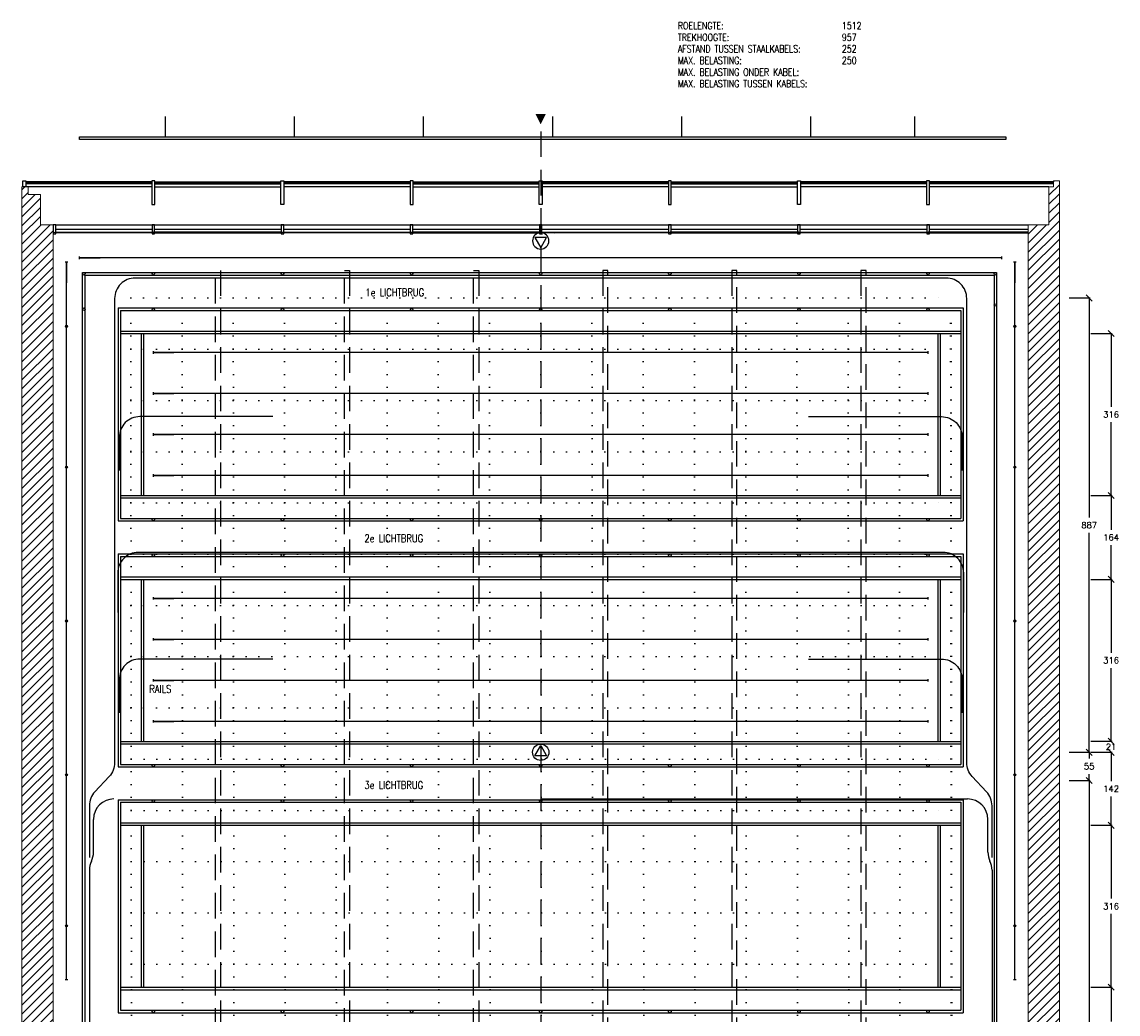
# Model space of a CAD drawing. Extents: x -70378 to 23841, y -23766 to 14658.
# Tile 6 of 12: x -45125 to -23732, y -5108 to 14252. Entities that reach past the tile are written whole.
import ezdxf

# ---------------------------------------------------------------- set-up
doc = ezdxf.new("R2010")
doc.units = 0
doc.header["$LTSCALE"] = 1000
doc.header["$MEASUREMENT"] = 0
doc.header["$PDMODE"] = 3
doc.linetypes.add('DASHED', pattern=[0.75, 0.5, -0.25])
doc.linetypes.add('DOT', pattern=[0.25, 0, -0.25])
doc.layers.get('0').update_dxf_attribs({"linetype": 'CONTINUOUS'})
doc.layers.get('DEFPOINTS').update_dxf_attribs({"linetype": 'CONTINUOUS'})
for name, color, linetype in [('1_ARCERING', 144, 'CONTINUOUS'), ('1_CONSTRUCTIE', 252, 'CONTINUOUS'), ('1_GLAS', 165, 'CONTINUOUS'), ('1_HARTLIJN', 1, 'DASHED'), ('1_RASTER', 7, 'DOT'), ('1_REFERENTIEPUNT', 7, 'CONTINUOUS'), ('1_TEKST', 7, 'CONTINUOUS'), ('4_KRAANBANEN', 4, 'CONTINUOUS'), ('4_LICHTBRUGGEN_PL', 5, 'CONTINUOUS'), ('4_PIJPEINDE', 252, 'CONTINUOUS'), ('4_RAILS', 7, 'CONTINUOUS'), ('4_TREKKEN', 251, 'CONTINUOUS'), ('9_KADER', 7, 'CONTINUOUS'), ('TREKINFO', 7, 'CONTINUOUS')]:
    doc.layers.add(name, color=color, linetype=linetype)
for name, color, linetype, lineweight in [('1_MUREN', 2, 'CONTINUOUS', 18), ('4_KABELS', 7, 'CONTINUOUS', 25), ('4_ZIJTREKKEN', 7, 'CONTINUOUS', 25)]:
    doc.layers.add(name, color=color, linetype=linetype, lineweight=lineweight)
doc.styles.add('ROMANS', font='romans')
doc.dimstyles.new('ROMANS', dxfattribs={"dimtxt": 120, "dimasz": 120, "dimexe": 18, "dimexo": 6, "dimgap": 90, "dimtad": 0, "dimtih": 1, "dimtoh": 1, "dimdec": 0, "dimlfac": 0.1, "dimzin": 0, "dimdsep": 46, "dimtxsty": 'ROMANS', "dimblk1": 'OBLIQUE', "dimblk2": 'OBLIQUE', "dimsah": 1, "dimcen": 90, "dimdle": 10, "dimadec": 0, "dimazin": 0, "dimtfac": 1, "dimtdec": 4, "dimtix": 1, "dimtofl": 0, "dimtmove": 0, "dimatfit": 3, "dimldrblk": 'OBLIQUE', "dimfxl": 1, "dimtolj": 1, "dimtzin": 0, "dimarcsym": 0})

# ---------------------------------------------------------------- blocks, each defined once
blk = doc.blocks.new('brugdeel')
at = {"layer": '4_LICHTBRUGGEN_PL'}
for p, q in [((-8248, 4157), (8248, 4157)), ((-8248, 4157), (-8248, 0)), ((-8200, 4108), (8200, 4108)), ((-8200, 4108), (-8200, 48)), ((8200, 4108), (8200, 48)), ((8248, 4157), (8248, 0)), ((-8200, 3707), (8200, 3707)), ((-8200, 3658), (8200, 3658)), ((-7798, 3658), (-7798, 498)), ((-7750, 3658), (-7750, 498)), ((7750, 3658), (7750, 498)), ((7798, 3658), (7798, 498)), ((-8200, 498), (8200, 498)), ((-8200, 450), (8200, 450)), ((-8248, 0), (8248, 0)), ((-8200, 48), (8200, 48))]:
    blk.add_line(p, q, dxfattribs=at)
for centre in [(-7560, 4132), (-5040, 4132), (-2520, 4132), (0, 4132), (2520, 4132), (5040, 4132), (7560, 4132), (-7560, 24), (-5040, 24), (-2520, 24), (0, 24), (2520, 24), (5040, 24), (7560, 24)]:
    blk.add_circle(centre, 24.1, dxfattribs=at)
blk = doc.blocks.new('PIJPEINDE')
at = {"layer": '4_PIJPEINDE'}
for p, q in [((0, 0), (-400, 0)), ((0, -25), (0, 25))]:
    blk.add_line(p, q, dxfattribs=at)
blk = doc.blocks.new('trekinfo')
at = {"style": 'ROMANS', "width": 0.8}
for tag, p in [('ROELENGTE', (3359, 1313)), ('TREKHOOGTE', (3359, 1086)), ('AFSTAND', (3359, 860)), ('BELMAX', (3359, 633)), ('BELMAX-ONDER', (3359, 406)), ('BELMAX-TUS', (3359, 180))]:
    blk.add_attdef(tag, p, '', height=140, dxfattribs=at)
at = {"layer": 'TREKINFO', "style": 'ROMANS', "width": 0.8}
for s, p in [('ROELENGTE:', (158, 1313)), ('TREKHOOGTE:', (158, 1086)), ('AFSTAND TUSSEN STAALKABELS:', (158, 860)), ('MAX. BELASTING:', (158, 633)), ('MAX. BELASTING ONDER KABEL:', (158, 406)), ('MAX. BELASTING TUSSEN KABELS:', (158, 180))]:
    blk.add_text(s, height=140, dxfattribs=at).set_placement(p)
blk = doc.blocks.new('_OBLIQUE')
at = {"color": 0, "linetype": 'ByBlock'}
blk.add_line((-0.5, -0.5), (0.5, 0.5), dxfattribs=at)
blk = doc.blocks.new('*D49')
at = {"color": 0, "lineweight": -2}
for p, q in [((-24689, 8866), (-24277, 8866)), ((-24295, 8876), (-24295, 4583)), ((-24295, -10), (-24295, 4283)), ((-24689, 0), (-24277, 0))]:
    blk.add_line(p, q, dxfattribs=at)
at = {"layer": 'DEFPOINTS', "color": 0}
for p in [(-24695, 8866), (-24695, 0), (-24295, 0)]:
    blk.add_point(p, dxfattribs=at)
at = {"color": 0, "lineweight": -2, "xscale": 120, "yscale": 120, "zscale": 120}
for p, rotation in [((-24295, 8866), 90), ((-24295, 0), 270)]:
    blk.add_blockref('_OBLIQUE', p, dxfattribs=dict(at, rotation=rotation))
at = {"color": 0, "insert": (-24295, 4433), "char_height": 120, "attachment_point": 5, "style": 'ROMANS'}
blk.add_mtext('\\A1;887', dxfattribs=at)
blk = doc.blocks.new('*D50')
at = {"color": 0, "lineweight": -2}
for p, q in [((-24295, 10), (-24295, -124)), ((-24689, 0), (-24277, 0)), ((-24295, -559), (-24295, -424)), ((-24689, -549), (-24277, -549))]:
    blk.add_line(p, q, dxfattribs=at)
at = {"layer": 'DEFPOINTS', "color": 0}
for p in [(-24695, 0), (-24695, -549), (-24295, -549)]:
    blk.add_point(p, dxfattribs=at)
at = {"color": 0, "lineweight": -2, "xscale": 120, "yscale": 120, "zscale": 120}
for p, rotation in [((-24295, 0), 90), ((-24295, -549), 270)]:
    blk.add_blockref('_OBLIQUE', p, dxfattribs=dict(at, rotation=rotation))
at = {"color": 0, "insert": (-24295, -274), "char_height": 120, "attachment_point": 5, "style": 'ROMANS'}
blk.add_mtext('\\A1;55', dxfattribs=at)
blk = doc.blocks.new('*D51')
at = {"color": 0, "lineweight": -2}
for p, q in [((-24689, -549), (-24277, -549)), ((-24295, -539), (-24295, -8922)), ((-24295, -17605), (-24295, -9222)), ((-24586, -17595), (-24277, -17595))]:
    blk.add_line(p, q, dxfattribs=at)
at = {"layer": 'DEFPOINTS', "color": 0}
for p in [(-24695, -549), (-24592, -17595), (-24295, -17595)]:
    blk.add_point(p, dxfattribs=at)
at = {"color": 0, "lineweight": -2, "xscale": 120, "yscale": 120, "zscale": 120}
for p, rotation in [((-24295, -549), 90), ((-24295, -17595), 270)]:
    blk.add_blockref('_OBLIQUE', p, dxfattribs=dict(at, rotation=rotation))
at = {"color": 0, "insert": (-24295, -9072), "char_height": 120, "attachment_point": 5, "style": 'ROMANS'}
blk.add_mtext('\\A1;1705', dxfattribs=at)
blk = doc.blocks.new('*D52')
at = {"layer": '9_KADER', "color": 0, "lineweight": -2}
for p, q in [((-24262, 8172), (-23850, 8172)), ((-23868, 8182), (-23868, 6742)), ((-23868, 5002), (-23868, 6442)), ((-24262, 5012), (-23850, 5012))]:
    blk.add_line(p, q, dxfattribs=at)
at = {"layer": 'DEFPOINTS', "color": 0}
for p in [(-24268, 8172), (-24268, 5012), (-23868, 5012)]:
    blk.add_point(p, dxfattribs=at)
at = {"layer": '9_KADER', "color": 0, "lineweight": -2, "xscale": 120, "yscale": 120, "zscale": 120}
for p, rotation in [((-23868, 8172), 90), ((-23868, 5012), 270)]:
    blk.add_blockref('_OBLIQUE', p, dxfattribs=dict(at, rotation=rotation))
at = {"layer": '9_KADER', "color": 0, "insert": (-23868, 6592), "char_height": 120, "attachment_point": 5, "style": 'ROMANS'}
blk.add_mtext('\\A1;316', dxfattribs=at)
blk = doc.blocks.new('*D53')
at = {"layer": '9_KADER', "color": 0, "lineweight": -2}
for p, q in [((-24262, 5012), (-23850, 5012)), ((-23868, 5022), (-23868, 4343)), ((-23868, 3364), (-23868, 4043)), ((-24262, 3374), (-23850, 3374))]:
    blk.add_line(p, q, dxfattribs=at)
at = {"layer": 'DEFPOINTS', "color": 0}
for p in [(-24268, 5012), (-24268, 3374), (-23868, 3374)]:
    blk.add_point(p, dxfattribs=at)
at = {"layer": '9_KADER', "color": 0, "lineweight": -2, "xscale": 120, "yscale": 120, "zscale": 120}
for p, rotation in [((-23868, 5012), 90), ((-23868, 3374), 270)]:
    blk.add_blockref('_OBLIQUE', p, dxfattribs=dict(at, rotation=rotation))
at = {"layer": '9_KADER', "color": 0, "insert": (-23868, 4193), "char_height": 120, "attachment_point": 5, "style": 'ROMANS'}
blk.add_mtext('\\A1;164', dxfattribs=at)
blk = doc.blocks.new('*D54')
at = {"layer": '9_KADER', "color": 0, "lineweight": -2}
for p, q in [((-24262, 3374), (-23850, 3374)), ((-23868, 3384), (-23868, 1944)), ((-23868, 204), (-23868, 1644)), ((-24262, 214), (-23850, 214))]:
    blk.add_line(p, q, dxfattribs=at)
at = {"layer": 'DEFPOINTS', "color": 0}
for p in [(-24268, 3374), (-24268, 214), (-23868, 214)]:
    blk.add_point(p, dxfattribs=at)
at = {"layer": '9_KADER', "color": 0, "lineweight": -2, "xscale": 120, "yscale": 120, "zscale": 120}
for p, rotation in [((-23868, 3374), 90), ((-23868, 214), 270)]:
    blk.add_blockref('_OBLIQUE', p, dxfattribs=dict(at, rotation=rotation))
at = {"layer": '9_KADER', "color": 0, "insert": (-23868, 1794), "char_height": 120, "attachment_point": 5, "style": 'ROMANS'}
blk.add_mtext('\\A1;316', dxfattribs=at)
blk = doc.blocks.new('*D55')
at = {"layer": '9_KADER', "color": 0, "lineweight": -2}
for p, q in [((-23868, 214), (-23868, 334)), ((-24262, 214), (-23850, 214)), ((-24262, 0), (-23850, 0)), ((-23868, 0), (-23868, -120))]:
    blk.add_line(p, q, dxfattribs=at)
at = {"layer": 'DEFPOINTS', "color": 0}
for p in [(-24268, 214), (-24268, 0), (-23868, 0)]:
    blk.add_point(p, dxfattribs=at)
at = {"layer": '9_KADER', "color": 0, "lineweight": -2, "xscale": 120, "yscale": 120, "zscale": 120}
for p, rotation in [((-23868, 214), 270), ((-23868, 0), 90)]:
    blk.add_blockref('_OBLIQUE', p, dxfattribs=dict(at, rotation=rotation))
at = {"layer": '9_KADER', "color": 0, "insert": (-23868, 107), "char_height": 120, "attachment_point": 5, "style": 'ROMANS'}
blk.add_mtext('\\A1;21', dxfattribs=at)
blk = doc.blocks.new('*D56')
at = {"layer": '9_KADER', "color": 0, "lineweight": -2}
for p, q in [((-23868, 10), (-23868, -562)), ((-24262, 0), (-23850, 0)), ((-23868, -1435), (-23868, -862)), ((-24262, -1425), (-23850, -1425))]:
    blk.add_line(p, q, dxfattribs=at)
at = {"layer": 'DEFPOINTS', "color": 0}
for p in [(-24268, 0), (-24268, -1425), (-23868, -1425)]:
    blk.add_point(p, dxfattribs=at)
at = {"layer": '9_KADER', "color": 0, "lineweight": -2, "xscale": 120, "yscale": 120, "zscale": 120}
for p, rotation in [((-23868, 0), 90), ((-23868, -1425), 270)]:
    blk.add_blockref('_OBLIQUE', p, dxfattribs=dict(at, rotation=rotation))
at = {"layer": '9_KADER', "color": 0, "insert": (-23868, -712), "char_height": 120, "attachment_point": 5, "style": 'ROMANS'}
blk.add_mtext('\\A1;142', dxfattribs=at)
blk = doc.blocks.new('*D57')
at = {"layer": '9_KADER', "color": 0, "lineweight": -2}
for p, q in [((-24262, -1425), (-23850, -1425)), ((-23868, -1415), (-23868, -2855)), ((-23868, -4595), (-23868, -3155)), ((-24262, -4585), (-23850, -4585))]:
    blk.add_line(p, q, dxfattribs=at)
at = {"layer": 'DEFPOINTS', "color": 0}
for p in [(-24268, -1425), (-24268, -4585), (-23868, -4585)]:
    blk.add_point(p, dxfattribs=at)
at = {"layer": '9_KADER', "color": 0, "lineweight": -2, "xscale": 120, "yscale": 120, "zscale": 120}
for p, rotation in [((-23868, -1425), 90), ((-23868, -4585), 270)]:
    blk.add_blockref('_OBLIQUE', p, dxfattribs=dict(at, rotation=rotation))
at = {"layer": '9_KADER', "color": 0, "insert": (-23868, -3005), "char_height": 120, "attachment_point": 5, "style": 'ROMANS'}
blk.add_mtext('\\A1;316', dxfattribs=at)
blk = doc.blocks.new('*D58')
at = {"layer": '9_KADER', "color": 0, "lineweight": -2}
for p, q in [((-24262, -4585), (-23850, -4585)), ((-23868, -4575), (-23868, -5254)), ((-23868, -6233), (-23868, -5554)), ((-24262, -6223), (-23850, -6223))]:
    blk.add_line(p, q, dxfattribs=at)
at = {"layer": 'DEFPOINTS', "color": 0}
for p in [(-24268, -4585), (-24268, -6223), (-23868, -6223)]:
    blk.add_point(p, dxfattribs=at)
at = {"layer": '9_KADER', "color": 0, "lineweight": -2, "xscale": 120, "yscale": 120, "zscale": 120}
for p, rotation in [((-23868, -4585), 90), ((-23868, -6223), 270)]:
    blk.add_blockref('_OBLIQUE', p, dxfattribs=dict(at, rotation=rotation))
at = {"layer": '9_KADER', "color": 0, "insert": (-23868, -5404), "char_height": 120, "attachment_point": 5, "style": 'ROMANS'}
blk.add_mtext('\\A1;164', dxfattribs=at)
blk = doc.blocks.new('referentiepunt')
at = {"layer": '1_REFERENTIEPUNT', "color": 2}
blk.add_lwpolyline([(66, -115), (-133, 0), (66, 115)], close=True, dxfattribs=at)
at = {"layer": '1_REFERENTIEPUNT', "color": 1}
blk.add_circle((0, 0), 160, dxfattribs=at)

msp = doc.modelspace()

# ---------------------------------------------------------------- hatches: boundary and pattern name
at = {"layer": '1_ARCERING'}
h = msp.add_hatch(dxfattribs=at)
h.set_pattern_fill('ANSI31', color=256, scale=1000, style=0)
h.set_pattern_definition([(45, (-136037.18, -18415.53), (-88.38835, 88.38835), [])])
h.paths.add_polyline_path([(-41955, -17845), (-41955, -18655), (-30085, -18655), (-30085, -17595), (-25395, -17595), (-25395, -15470.5), (-25875, -15470.5), (-25875, -15245.5), (-25485, -15245.5), (-25485, 10290), (-25080, 10290), (-25080, 11037.5), (-24993.1, 11037.5), (-24993.1, 11149), (-24875, 11149), (-24875, -19175), (-45125, -19175), (-45125, 11037.5), (-45006, 11037.5), (-45006, 10882.5), (-44763, 10882.5), (-44763, 10294), (-44515, 10294), (-44515, -15245.5), (-44125, -15245.5), (-44125, -15470.5), (-44605, -15470.5), (-44605, -17595), (-31125, -17595), (-31125, -17845)])
h.paths.add_polyline_path([(-30022.5, -18655), (-25395, -18655), (-25395, -17845), (-30022.5, -17845)], flags=16)
h.paths.add_polyline_path([(-42005, -17845), (-44605, -17845), (-44605, -18655), (-42005, -18655)], flags=17)

# ---------------------------------------------------------------- linework, layer by layer
at = {"layer": '1_CONSTRUCTIE'}
for points in [[(-45109, 11037.5), (-45109, 11149), (-45051, 11149), (-45051, 11037.5)], [(-42589, 10690), (-42531, 10690), (-42531, 11149), (-42589, 11149)], [(-40011, 10690), (-40069, 10690), (-40069, 11149), (-40011, 11149)], [(-37549, 10690), (-37491, 10690), (-37491, 11149), (-37549, 11149)], [(-34971, 10690), (-35029, 10690), (-35029, 11149), (-34971, 11149)], [(-32509, 10690), (-32451, 10690), (-32451, 11149), (-32509, 11149)], [(-29931, 10690), (-29989, 10690), (-29989, 11149), (-29931, 11149)], [(-27469, 10690), (-27411, 10690), (-27411, 11149), (-27469, 11149)], [(-42535, 10290), (-42585, 10290), (-42585, 10150), (-42565, 10150), (-42565, 10139), (-42585, 10139), (-42585, 10120), (-42535, 10120), (-42535, 10139), (-42555, 10139), (-42555, 10150), (-42535, 10150)], [(-40015, 10290), (-40065, 10290), (-40065, 10150), (-40045, 10150), (-40045, 10139), (-40065, 10139), (-40065, 10120), (-40015, 10120), (-40015, 10139), (-40035, 10139), (-40035, 10150), (-40015, 10150)], [(-37495, 10290), (-37545, 10290), (-37545, 10150), (-37525, 10150), (-37525, 10139), (-37545, 10139), (-37545, 10120), (-37495, 10120), (-37495, 10139), (-37515, 10139), (-37515, 10150), (-37495, 10150)], [(-34975, 10290), (-35025, 10290), (-35025, 10150), (-35005, 10150), (-35005, 10139), (-35025, 10139), (-35025, 10120), (-34975, 10120), (-34975, 10139), (-34995, 10139), (-34995, 10150), (-34975, 10150)], [(-32455, 10290), (-32505, 10290), (-32505, 10150), (-32485, 10150), (-32485, 10139), (-32505, 10139), (-32505, 10120), (-32455, 10120), (-32455, 10139), (-32475, 10139), (-32475, 10150), (-32455, 10150)], [(-29935, 10290), (-29985, 10290), (-29985, 10150), (-29965, 10150), (-29965, 10139), (-29985, 10139), (-29985, 10120), (-29935, 10120), (-29935, 10139), (-29955, 10139), (-29955, 10150), (-29935, 10150)], [(-27415, 10290), (-27465, 10290), (-27465, 10150), (-27445, 10150), (-27445, 10139), (-27465, 10139), (-27465, 10120), (-27415, 10120), (-27415, 10139), (-27435, 10139), (-27435, 10150), (-27415, 10150)]]:
    msp.add_lwpolyline(points, close=True, dxfattribs=at)
for points in [[(-42589, 11037.5), (-45051, 11037.5)], [(-42531, 11037.5), (-40069, 11037.5)], [(-37549, 11037.5), (-40011, 11037.5)], [(-37491, 11037.5), (-35029, 11037.5)], [(-32509, 11037.5), (-34971, 11037.5)], [(-32451, 11037.5), (-29989, 11037.5)], [(-27469, 11037.5), (-29931, 11037.5)], [(-25080, 11037.5), (-27411, 11037.5)], [(-44515, 10120), (-44465, 10120), (-44465, 10139), (-44485, 10139), (-44485, 10150), (-44465, 10150), (-44465, 10290), (-44515, 10290), (-44515, 10120)], [(-44465, 10290), (-25485, 10290)], [(-44465, 10210), (-42585, 10210)], [(-42535, 10210), (-40065, 10210)], [(-40015, 10210), (-37545, 10210)], [(-37495, 10210), (-35025, 10210)], [(-34975, 10210), (-32505, 10210)], [(-32455, 10210), (-29985, 10210)], [(-29935, 10210), (-27465, 10210)], [(-27415, 10210), (-25485, 10210)]]:
    msp.add_lwpolyline(points, dxfattribs=at)
at = {"layer": '1_GLAS'}
for p, q in [((-42589, 11132.5), (-45051, 11132.5)), ((-42531, 11132.5), (-40069, 11132.5)), ((-37549, 11132.5), (-40011, 11132.5)), ((-37491, 11132.5), (-35029, 11132.5)), ((-32509, 11132.5), (-34971, 11132.5)), ((-32451, 11132.5), (-29989, 11132.5)), ((-27469, 11132.5), (-29931, 11132.5)), ((-24993.1, 11132.5), (-27411, 11132.5)), ((-45051, 11122.5), (-42589, 11122.5)), ((-45051, 11100.5), (-42589, 11100.5)), ((-42589, 11090.5), (-45051, 11090.5)), ((-40069, 11122.5), (-42531, 11122.5)), ((-40069, 11100.5), (-42531, 11100.5)), ((-42531, 11090.5), (-40069, 11090.5)), ((-40011, 11122.5), (-37549, 11122.5)), ((-40011, 11100.5), (-37549, 11100.5)), ((-37549, 11090.5), (-40011, 11090.5)), ((-35029, 11122.5), (-37491, 11122.5)), ((-35029, 11100.5), (-37491, 11100.5)), ((-37491, 11090.5), (-35029, 11090.5)), ((-34971, 11122.5), (-32509, 11122.5)), ((-34971, 11100.5), (-32509, 11100.5)), ((-32509, 11090.5), (-34971, 11090.5)), ((-29989, 11122.5), (-32451, 11122.5)), ((-29989, 11100.5), (-32451, 11100.5)), ((-32451, 11090.5), (-29989, 11090.5)), ((-29931, 11122.5), (-27469, 11122.5)), ((-29931, 11100.5), (-27469, 11100.5)), ((-27469, 11090.5), (-29931, 11090.5)), ((-27411, 11122.5), (-24993.1, 11122.5)), ((-27411, 11100.5), (-24993.1, 11100.5)), ((-24993.1, 11090.5), (-27411, 11090.5))]:
    msp.add_line(p, q, dxfattribs=at)
for points in [[(-44485, 10150), (-42565, 10150), (-42565, 10139), (-44485, 10139)], [(-40045, 10150), (-42555, 10150), (-42555, 10139), (-40045, 10139)], [(-40035, 10150), (-37525, 10150), (-37525, 10139), (-40035, 10139)], [(-35005, 10150), (-37515, 10150), (-37515, 10139), (-35005, 10139)], [(-34995, 10150), (-32485, 10150), (-32485, 10139), (-34995, 10139)], [(-29965, 10150), (-32475, 10150), (-32475, 10139), (-29965, 10139)], [(-29955, 10150), (-27445, 10150), (-27445, 10139), (-29955, 10139)], [(-25485, 10150), (-27435, 10150), (-27435, 10139), (-25485, 10139)]]:
    msp.add_lwpolyline(points, close=True, dxfattribs=at)
at = {"layer": '1_HARTLIJN', "color": 1}
msp.add_line((-35000, 12116.6), (-35000, -21173.1), dxfattribs=at)
at = {"layer": '1_HARTLIJN', "linetype": 'Continuous'}
msp.add_lwpolyline([(-35000, 12254.4, 0, 200, 0), (-35000, 12454.4, 200, 200, 0)], format="xyseb", dxfattribs=at)
at = {"layer": '1_MUREN'}
for points in [[(-25485, -15245.5), (-25485, 10290), (-25080, 10290), (-25080, 11037.5), (-24993.1, 11037.5), (-24993.1, 11149), (-24875, 11149), (-24875, -19175)], [(-45125, -19175), (-45125, 11037.5), (-45006, 11037.5), (-45006, 10882.5), (-44763, 10882.5), (-44763, 10294), (-44515, 10294), (-44515, -15245.5)]]:
    msp.add_lwpolyline(points, dxfattribs=at)
at = {"layer": '1_RASTER'}
for p, q in [((-34975, 10120), (-34661.8, 10120)), ((-42980, -15134), (-43000, 8866)), ((-43000, 8866), (-27000, 8866)), ((-41980, -15134), (-42000, 8866)), ((-40980, -15134), (-41000, 8866)), ((-39980, -15134), (-40000, 8866)), ((-38980, -15134), (-39000, 8866)), ((-37980, -15134), (-38000, 8866)), ((-36980, -15134), (-37000, 8866)), ((-35980, -15134), (-36000, 8866)), ((-34980, -15134), (-35000, 8866)), ((-33980, -15134), (-34000, 8866)), ((-32980, -15134), (-33000, 8866)), ((-31980, -15134), (-32000, 8866)), ((-30980, -15134), (-31000, 8866)), ((-29980, -15134), (-30000, 8866)), ((-28980, -15134), (-29000, 8866)), ((-27980, -15134), (-28000, 8866)), ((-27980, -15134), (-28000, 8866)), ((-26980, -15134), (-27000, 8866)), ((-26980, -15134), (-27000, 8866)), ((-26970, -15134), (-26990, 8866)), ((-43000, 7866), (-27000, 7866)), ((-43000, 6866), (-27000, 6866)), ((-43000, 5866), (-27000, 5866)), ((-43000, 4866), (-27000, 4866)), ((-43000, 3866), (-27000, 3866)), ((-43000, 2866), (-27000, 2866)), ((-43000, 1866), (-27000, 1866)), ((-43000, 866), (-27000, 866)), ((-42990, -134), (-26990, -134)), ((-42990, -1134), (-26990, -1134)), ((-42990, -2134), (-26990, -2134)), ((-42990, -3134), (-26990, -3134)), ((-42990, -4134), (-26990, -4134))]:
    msp.add_line(p, q, dxfattribs=at)
at = {"layer": '4_KABELS'}
for p, q in [((-42325, 12009.8), (-42325, 12409.8)), ((-39805, 12009.8), (-39805, 12409.8)), ((-37285, 12009.8), (-37285, 12409.8)), ((-34765, 12009.8), (-34765, 12409.8)), ((-32245, 12009.8), (-32245, 12409.8)), ((-29725, 12009.8), (-29725, 12409.8)), ((-27695, 12009.8), (-27695, 12409.8))]:
    msp.add_line(p, q, dxfattribs=at)
at = {"layer": '4_KRAANBANEN', "linetype": 'DASHED'}
for p, q in [((-41350, -15245.5), (-41350, 9404.1)), ((-41250, 9404.1), (-41250, -15245.5))]:
    msp.add_line(p, q, dxfattribs=at)
for points in [[(-38830, 9404.1), (-38730, 9404.1), (-38730, -15245.5), (-38830, -15245.5)], [(-36210, 9404.1), (-36210, -15245.5), (-36310, -15245.5), (-36310, 9404.1)], [(-33690, -13175.9), (-33690, 9404.1), (-33790, 9404.1), (-33790, -13175.9)], [(-31270, -13175.9), (-31170, -13175.9), (-31170, 9404.1), (-31270, 9404.1)], [(-28750, 9404.1), (-28750, -13175.9), (-28650, -13175.9), (-28650, 9404.1)]]:
    msp.add_lwpolyline(points, close=True, dxfattribs=at)
at = {"layer": '4_KRAANBANEN', "color": 7}
msp.add_lwpolyline([(-43221.7, 1095, 0, 100, 0), (-43081.7, 1095, 0, 0, 0), (-41980.1, 1095, 0, 0, 0)], format="xyseb", dxfattribs=at)
at = {"layer": '4_LICHTBRUGGEN_PL'}
msp.add_lwpolyline([(-43200, -10571.2), (-43200, -15205.5), (-43940, -15205.5), (-43940, 9362), (-26103.4, 9362), (-26103.4, -15205.5), (-26800, -15205.5), (-26800, -10571.2)], close=True, dxfattribs=at)
msp.add_lwpolyline([(-43890, -15205.5), (-43890, 9313.7), (-26151.7, 9313.7), (-26151.7, -15205.5)], dxfattribs=at)
at = {"layer": '4_LICHTBRUGGEN_PL', "color": 5}
for centre in [(-43915.9, 9337.8), (-42560, 9337.8), (-40040, 9337.8), (-37520, 9337.8), (-35000, 9337.8), (-32480, 9337.8), (-29960, 9337.8), (-27440, 9337.8), (-26127.6, 9337.8), (-43915.9, 8646.1), (-26127.6, 8730)]:
    msp.add_circle(centre, 24.1, dxfattribs=at)
at = {"layer": '4_RAILS'}
for p, q in [((-34975, -910), (-26671.7, -910)), ((-43728.3, -1951.3), (-43728.3, -1310)), ((-26271.7, -1951.3), (-26271.7, -1310)), ((-43808.3, -2300), (-43808.3, -15205.5)), ((-26191.7, -2300), (-26191.7, -15205.5))]:
    msp.add_line(p, q, dxfattribs=at)
for points in [[(-26191.7, -2050), (-26191.7, -1043.1, 0.1901782), (-26299.5, -769.9), (-26577.2, -472.8, -0.1901782), (-26685, -199.7), (-26685, 8855, 0.4142136), (-27085, 9255), (-42915, 9255, 0.4142136), (-43315, 8855), (-43315, -199.7, -0.1901782), (-43422.8, -472.8), (-43700.5, -769.9, 0.1901782), (-43808.3, -1043.1), (-43808.3, -2050)], [(-40225, 6550), (-42824.1, 6550, 0.4142136), (-43224.1, 6150), (-43224.1, 5500)], [(-29775, 6550), (-27175.9, 6550, -0.4142136), (-26775.9, 6150), (-26775.9, 5500)], [(-26745, 2730), (-26745, 3500, 0.4142136), (-27145, 3900), (-42855, 3900, 0.4142136), (-43255, 3500), (-43255, 2730)], [(-40225, 1820), (-42824.1, 1820, 0.4142136), (-43224.1, 1420), (-43224.1, 770)], [(-29775, 1820), (-27175.9, 1820, -0.4142136), (-26775.9, 1420), (-26775.9, 770)]]:
    msp.add_lwpolyline(points, format="xyb", dxfattribs=at)
for centre, start, end in [((-43328.3, -1310), 90, 180), ((-26671.7, -1310), 0, 90), ((-43408.3, -2300), 154.15807, 180), ((-44128.3, -1951.3), 334.15807, 0), ((-25871.7, -1951.3), 180, 205.84193), ((-26591.7, -2300), 0, 25.84193)]:
    msp.add_arc(centre, 400, start, end, dxfattribs=at)
at = {"layer": '4_TREKKEN'}
for p, q in [((-26000, 9650), (-44000, 9650)), ((-44255, -4438), (-44255, 9562)), ((-25745, -4438), (-25745, 9562)), ((-27440, 7802), (-42560, 7802)), ((-27440, 7002), (-42560, 7002)), ((-27440, 6202), (-42560, 6202)), ((-27440, 5402), (-42560, 5402)), ((-27440, 3003.7), (-42560, 3003.7)), ((-27440, 2203.7), (-42560, 2203.7)), ((-27440, 1403.7), (-42560, 1403.7)), ((-27440, 603.7), (-42560, 603.7))]:
    msp.add_line(p, q, dxfattribs=at)
for centre in [(-44255, 8312), (-25745, 8312), (-44255, 5562), (-25745, 5562), (-44255, 2562), (-25745, 2562), (-44255, -438), (-25745, -438), (-44255, -3388), (-25745, -3388)]:
    msp.add_circle(centre, 20, dxfattribs=at)
at = {"layer": '4_ZIJTREKKEN'}
msp.add_lwpolyline([(-44000, 12009.8), (-25925, 12009.8), (-25925, 11959.8), (-44000, 11959.8)], close=True, dxfattribs=at)

# ---------------------------------------------------------------- block references
at = {"xscale": -1}
for p in [(-44000, 9650), (-42560, 7802), (-42560, 7002), (-42560, 6202), (-42560, 5402), (-42560, 3003.7), (-42560, 2203.7), (-42560, 1403.7), (-42560, 603.7)]:
    msp.add_blockref('PIJPEINDE', p, dxfattribs=at)
for p in [(-26000, 9650), (-27440, 7802), (-27440, 7002), (-27440, 6202), (-27440, 5402), (-27440, 3003.7), (-27440, 2203.7), (-27440, 1403.7), (-27440, 603.7)]:
    msp.add_blockref('PIJPEINDE', p)
at = {"rotation": 90}
for p in [(-44255, 9562), (-25745, 9562)]:
    msp.add_blockref('PIJPEINDE', p, dxfattribs=at)
at = {"xscale": -1, "rotation": 90}
for p in [(-44255, -4438), (-25745, -4438)]:
    msp.add_blockref('PIJPEINDE', p, dxfattribs=at)
at = {"layer": '1_REFERENTIEPUNT', "xscale": -1, "rotation": 270}
msp.add_blockref('referentiepunt', (-35000, 9980), dxfattribs=at)
at = {"layer": '1_REFERENTIEPUNT', "rotation": 270}
msp.add_blockref('referentiepunt', (-35000, 0), dxfattribs=at)
at = {"layer": '4_LICHTBRUGGEN_PL'}
for p in [(-35000, 4513.7), (-35000, -284.6), (-35000, -5082.9)]:
    msp.add_blockref('brugdeel', p, dxfattribs=at)
at = {"layer": '9_KADER'}
msp.add_blockref('trekinfo', (-32481.6, 12796.8), dxfattribs=at).add_auto_attribs({'ROELENGTE': '1512', 'TREKHOOGTE': '957', 'AFSTAND': '252', 'BELMAX': '250'})

# ---------------------------------------------------------------- texts
at = {"layer": '1_TEKST', "color": 0, "style": 'ROMANS', "width": 0.8}
for s, p in [('1e LICHTBRUG', (-38421.5, 8898.8)), ('2e LICHTBRUG', (-38440.5, 4100.4)), ('3e LICHTBRUG', (-38440.5, -716.2))]:
    msp.add_text(s, height=150, rotation=359.99993, dxfattribs=at).set_placement(p)
at = {"layer": '4_KRAANBANEN', "color": 7, "style": 'ROMANS', "width": 0.8}
msp.add_text('RAILS', height=150, rotation=359.99993, dxfattribs=at).set_placement((-42639.5, 1159.5))

# ---------------------------------------------------------------- dimensions: what is measured, and where the dimension line sits
for base, p1, p2, picture, middle in [((-24294.7, 0), (-24694.7, 8866), (-24694.7, 0), '*D49', (-24294.7, 4433)), ((-24294.7, -549), (-24694.7, 0), (-24694.7, -549), '*D50', (-24294.7, -274.5)), ((-24294.7, -17595), (-24694.7, -549), (-24592.3, -17595), '*D51', (-24294.7, -9072))]:
    dim = msp.add_linear_dim(base=base, p1=p1, p2=p2, angle=90, dimstyle='ROMANS')
    dim.commit()
    dim.dimension.update_dxf_attribs({"geometry": picture, "text_midpoint": middle})
at = {"layer": '9_KADER'}
dim = msp.add_linear_dim(base=(-23867.9, 5012), p1=(-24267.9, 8172), p2=(-24267.9, 5012), angle=90, dimstyle='ROMANS', dxfattribs=at)
dim.commit()
dim.dimension.update_dxf_attribs({"geometry": '*D52', "text_midpoint": (-23867.9, 6592)})
for base, p1, p2, picture, middle in [((-23867.9, 3373.7), (-24267.9, 5012), (-24267.9, 3373.7), '*D53', (-23867.9, 4192.8)), ((-23867.9, 213.7), (-24267.9, 3373.7), (-24267.9, 213.7), '*D54', (-23867.9, 1793.7)), ((-23867.9, 0), (-24267.9, 213.7), (-24267.9, 0), '*D55', (-23867.9, 106.8)), ((-23867.9, -1424.6), (-24267.9, 0), (-24267.9, -1424.6), '*D56', (-23867.9, -712.3)), ((-23867.9, -4584.6), (-24267.9, -1424.6), (-24267.9, -4584.6), '*D57', (-23867.9, -3004.6)), ((-23867.9, -6222.9), (-24267.9, -4584.6), (-24267.9, -6222.9), '*D58', (-23867.9, -5403.8))]:
    dim = msp.add_linear_dim(base=base, p1=p1, p2=p2, angle=90, dimstyle='ROMANS', override={"dimtmove": 1}, dxfattribs=at)
    dim.commit()
    dim.dimension.update_dxf_attribs({"geometry": picture, "text_midpoint": middle})

doc.saveas('drawing.dxf')
